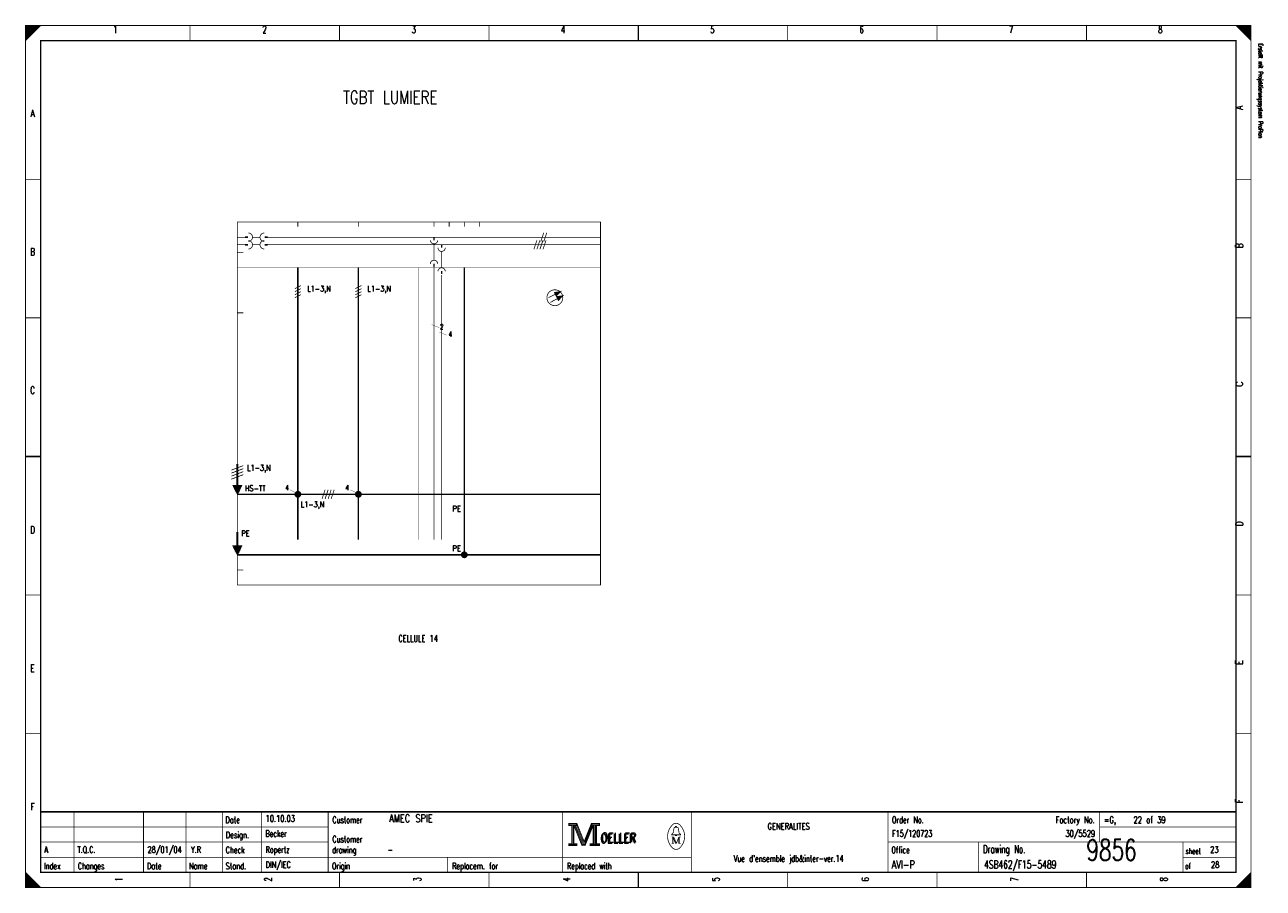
# Model space of a CAD drawing. Extents: x 0 to 409, y 0 to 285.
import ezdxf
from ezdxf.enums import TextEntityAlignment as Align

# ---------------------------------------------------------------- set-up
doc = ezdxf.new("R2010")
doc.units = 0
doc.header["$MEASUREMENT"] = 0
doc.linetypes.add('GESTRICHELT', pattern=[3.75, 3, -0.75])
doc.linetypes.add('STRICH-PUNKT', pattern=[4.7, 3, -0.75, 0.2, -0.75])
doc.layers.get('0').update_dxf_attribs({"color": 9, "linetype": 'CONTINUOUS'})
doc.styles.get("Standard").update_dxf_attribs({"font": 'TXT', "bigfont": 'TXT'})

msp = doc.modelspace()

# ---------------------------------------------------------------- linework, layer by layer
at = {"color": 0, "flags": 128}
for points, const_width in [([(0, 142.5), (0, 285), (405, 285), (405, 0), (0, 0), (0, 142.5)], 0.25), ([(0, 285), (5, 285), (0, 280), (0, 285)], 0.25), ([(0.25, 285), (0.25, 280.25), (0.5, 280.5), (0.5, 285), (0.75, 285), (0.75, 280.75), (1, 281), (1, 285), (1.25, 285), (1.25, 281.25), (1.5, 281.5), (1.5, 285), (1.75, 285), (1.75, 281.75), (2, 282)], 0.25), ([(2, 282), (2, 285), (2.25, 285), (2.25, 282.25), (2.5, 282.5), (2.5, 285), (2.75, 285), (2.75, 282.75), (3, 283), (3, 285), (3.25, 285), (3.25, 283.25), (3.5, 283.5), (3.5, 285), (3.75, 285)], 0.25), ([(3.75, 285), (3.75, 283.75), (4, 284), (4, 285), (4.25, 285), (4.25, 284.25), (4.5, 284.5), (4.5, 285), (4.75, 285), (4.75, 284.75)], 0.25), ([(400, 285), (405, 280), (404.75, 280.25), (404.75, 285), (404.5, 285), (404.5, 280.5), (404.25, 280.75), (404.25, 285), (404, 285), (404, 281), (403.75, 281.25), (403.75, 285), (403.5, 285), (403.5, 281.5), (403.25, 281.75)], 0.25), ([(401.5, 283.5), (401.5, 285), (401.25, 285), (401.25, 283.75), (401, 284), (401, 285), (400.75, 285), (400.75, 284.25), (400.5, 284.5), (400.5, 285), (400.25, 285), (400.25, 284.75)], 0.25), ([(403.25, 281.75), (403.25, 285), (403, 285), (403, 282), (402.75, 282.25), (402.75, 285), (402.5, 285), (402.5, 282.5), (402.25, 282.75), (402.25, 285), (402, 285), (402, 283), (401.75, 283.25), (401.75, 285), (401.5, 285)], 0.25), ([(175.088, 196.725), (174.938, 196.65), (175.013, 196.488)], 0.5), ([(176.588, 196.875), (175.013, 196.488), (175.413, 195.7), (176.588, 196.875)], 0.5), ([(175.788, 195.325), (175.638, 195.25), (175.713, 195.088)], 0.5), ([(177.288, 195.488), (175.713, 195.088), (176.113, 194.3), (177.288, 195.488)], 0.5), ([(70, 130), (68.5, 133), (71.5, 133), (70, 130)], 0.25), ([(68.8, 132.7), (71.2, 132.7), (71, 132.4), (68.9, 132.4), (69.1, 132), (70.9, 132), (70.7, 131.6), (69.3, 131.6), (69.5, 131.3), (70.6, 131.3), (70.4, 131), (69.6, 131), (69.8, 130.7), (70.3, 130.7), (70.1, 130.4)], 0.5), ([(70, 110), (68.5, 113), (71.5, 113), (70, 110)], 0.25), ([(68.8, 112.7), (71.2, 112.7), (71, 112.4), (68.9, 112.4), (69.1, 112), (70.9, 112), (70.7, 111.6), (69.3, 111.6), (69.5, 111.3), (70.6, 111.3), (70.4, 111), (69.6, 111), (69.8, 110.7), (70.3, 110.7), (70.1, 110.4)], 0.5), ([(179.5, 21.2), (179.5, 20.5), (180.5, 20.5), (180.5, 14.5), (179.5, 14.5), (179.5, 13.8), (182.2, 13.8), (182.2, 14.5), (181.2, 14.5), (181.2, 20.5), (182.2, 20.5), (182.2, 21.2), (179.5, 21.2)], 0.25), ([(180.7, 20.7), (180.7, 14.3), (181, 14.3), (181, 20.7)], 0.25), ([(181.2, 20.5), (183.9, 13.8), (184.9, 13.8), (187.6, 20.5)], 0.25), ([(181.8, 20.5), (184.2, 14.6), (184.6, 14.6)], 0.25), ([(182.2, 21.2), (184.6, 15.2), (187, 21.2)], 0.25), ([(182.2, 20.5), (184.4, 14.9), (184.7, 14.9)], 0.25), ([(184.6, 14.2), (184.9, 14.2), (187.4, 20.5)], 0.25), ([(184.6, 14.6), (184.8, 14.6), (187.2, 20.5)], 0.25), ([(187.6, 20.5), (187.6, 14.5), (186.6, 14.5), (186.6, 13.8), (187.1, 13.8)], 0.25), ([(187, 21.2), (187, 20.5), (188, 20.5), (188, 14.5), (187, 14.5), (187, 13.8), (189.7, 13.8), (189.7, 14.5), (188.7, 14.5), (188.7, 20.5), (189.7, 20.5), (189.7, 21.2), (187, 21.2)], 0.25), ([(187.8, 20.7), (187.8, 14.3), (188.3, 14.3), (188.3, 20.7), (188.5, 20.7), (188.5, 14.3)], 0.25), ([(214.8, 17.4), (213.5, 17.4), (213.5, 17.6), (214, 18), (214.3, 19.6)], 0.25), ([(213.9, 16.7), (213.9, 14.6), (213.5, 14.6)], 0.25), ([(213.9, 16.7), (214.8, 14.6), (215.1, 14.6)], 0.25), ([(214.8, 19.9), (214.8, 20.2), (215.2, 20.2), (215.2, 19.9)], 0.25), ([(215.2, 17.4), (216.5, 17.4), (216.5, 17.6), (216, 18), (215.7, 19.6)], 0.25), ([(0, 5), (0, 0), (5, 0), (0, 5), (0.25, 4.75), (0.25, 0), (0.5, 0), (0.5, 4.5), (0.75, 4.25), (0.75, 0), (1, 0), (1, 4), (1.25, 3.75), (1.25, 0), (1.5, 0)], 0.25), ([(404.75, 4.75), (404.75, 0), (404.5, 0), (404.5, 4.5), (404.25, 4.25), (404.25, 0), (404, 0), (404, 4), (403.75, 3.75), (403.75, 0), (403.5, 0), (403.5, 3.5), (403.25, 3.25), (403.25, 0), (403, 0)], 0.25), ([(1.5, 0), (1.5, 3.5), (1.75, 3.25), (1.75, 0), (2, 0), (2, 3), (2.25, 2.75), (2.25, 0), (2.5, 0), (2.5, 2.5), (2.75, 2.25), (2.75, 0), (3, 0), (3, 2), (3.25, 1.75)], 0.25), ([(3.25, 1.75), (3.25, 0), (3.5, 0), (3.5, 1.5), (3.75, 1.25), (3.75, 0), (4, 0), (4, 1), (4.25, 0.75), (4.25, 0), (4.5, 0), (4.5, 0.5), (4.75, 0.25)], 0.25), ([(401.25, 1.25), (401.25, 0), (401, 0), (401, 1), (400.75, 0.75), (400.75, 0), (400.5, 0), (400.5, 0.5), (400.25, 0.25), (400.25, 0)], 0.25), ([(403, 0), (403, 3), (402.75, 2.75), (402.75, 0), (402.5, 0), (402.5, 2.5), (402.25, 2.25), (402.25, 0), (402, 0), (402, 2), (401.75, 1.75), (401.75, 0), (401.5, 0), (401.5, 1.5), (401.25, 1.25)], 0.25)]:
    msp.add_lwpolyline(points, dxfattribs=dict(at, const_width=const_width))
for points, const_width in [([(0, 285), (405, 285), (405, 0), (0, 0)], 0.25), ([(5, 280), (400, 280), (400, 5), (5, 5)], 0.5), ([(5, 280), (400, 280), (400, 5), (5, 5)], 0.25), ([(70, 220), (190, 220), (190, 100), (70, 100)], 0.25), ([(179.7, 21), (182, 21), (182, 20.7), (179.7, 20.7)], 0.25), ([(187.2, 21), (189.5, 21), (189.5, 20.7), (187.2, 20.7)], 0.25), ([(214.8, 17.4), (215.2, 17.4), (215.2, 17.1), (214.8, 17.1)], 0.25), ([(179.7, 14.3), (182, 14.3), (182, 14), (179.7, 14)], 0.25), ([(186.8, 14.3), (189.5, 14.3), (189.5, 14), (186.8, 14)], 0.25)]:
    msp.add_lwpolyline(points, close=True, dxfattribs=dict(at, const_width=const_width))
at = {"color": 0}
for points, const_width in [([(54.375, 285), (54.375, 280)], 0.25), ([(103.75, 285), (103.75, 280)], 0.25), ([(153.125, 285), (153.125, 280)], 0.25), ([(202.5, 280), (202.5, 285)], 0.5), ([(202.5, 285), (202.5, 280)], 0.25), ([(251.875, 285), (251.875, 280)], 0.25), ([(301.25, 285), (301.25, 280)], 0.25), ([(350.625, 285), (350.625, 280)], 0.25), ([(0, 234.167), (5, 234.167)], 0.25), ([(405, 234.167), (400, 234.167)], 0.25), ([(90, 220), (90, 218.5)], 0.25), ([(110, 220), (110, 218.5)], 0.25), ([(135, 220), (135, 218.5)], 0.25), ([(140, 220), (140, 218.5)], 0.25), ([(145, 220), (145, 218.5)], 0.25), ([(150, 220), (150, 218.5)], 0.25), ([(72.5, 215), (70, 215)], 0.25), ([(70, 215), (72, 215)], 0.25), ([(72.5, 215), (73.5, 215)], 0.5), ([(77.5, 215), (75, 215)], 0.25), ([(80, 215), (79, 215)], 0.5), ([(80, 215), (110, 215)], 0.25), ([(110, 215), (130, 215)], 0.25), ([(130, 215), (150, 215)], 0.25), ([(135, 215), (135, 214)], 0.5), ([(135, 207.4), (135, 212.8)], 0.25), ([(150, 215), (170, 215)], 0.25), ([(169, 214), (168, 211)], 0.25), ([(170, 214), (169, 211)], 0.25), ([(170, 215), (190, 215)], 0.25), ([(171, 214), (170, 211)], 0.25), ([(171.25, 216.5), (170.25, 213.5)], 0.25), ([(172, 214), (171, 211)], 0.25), ([(172.25, 216.5), (171.25, 213.5)], 0.25), ([(72.5, 212.5), (70, 212.5)], 0.25), ([(70, 210), (72, 210)], 0.25), ([(72.5, 212.5), (73.5, 212.5)], 0.5), ([(77.5, 212.5), (75, 212.5)], 0.25), ([(80, 212.5), (79, 212.5)], 0.5), ([(80, 212.5), (110, 212.5)], 0.25), ([(110, 212.5), (130, 212.5)], 0.25), ([(130, 212.5), (150, 212.5)], 0.25), ([(137.5, 212.5), (137.5, 211.5)], 0.5), ([(137.5, 204.9), (137.5, 210.3)], 0.25), ([(150, 212.5), (170, 212.5)], 0.25), ([(170, 212.5), (190, 212.5)], 0.25), ([(90, 205), (90, 115)], 0.5), ([(110, 205), (110, 115)], 0.5), ([(135, 205.3), (135, 206.3)], 0.5), ([(135, 205.6), (135, 115)], 0.25), ([(137.5, 202.8), (137.5, 203.8)], 0.5), ([(137.5, 202.5), (137.5, 115)], 0.25), ([(91, 199), (89, 198)], 0.25), ([(91, 198), (89, 197)], 0.25), ([(91, 197), (89, 196)], 0.25), ([(111, 199), (109, 198)], 0.25), ([(111, 198), (109, 197)], 0.25), ([(111, 197), (109, 196)], 0.25), ([(172.825, 195), (176.6, 196.888)], 0.25), ([(175.013, 196.675), (176.588, 196.875)], 0.5), ([(175.175, 196.325), (176.588, 196.875)], 0.5), ([(176.588, 196.875), (175.325, 195.863)], 0.5), ([(176.588, 196.875), (175.413, 196.088)], 0.5), ([(91, 196), (89, 195)], 0.25), ([(111, 196), (109, 195)], 0.25), ([(173.45, 193.463), (177.3, 195.488)], 0.25), ([(175.713, 195.275), (177.288, 195.488)], 0.5), ([(175.875, 194.925), (177.288, 195.488)], 0.5), ([(177.288, 195.488), (176.025, 194.463)], 0.5), ([(177.288, 195.488), (176.113, 194.688)], 0.5), ([(0, 188.334), (5, 188.334)], 0.25), ([(70, 190), (72, 190)], 0.25), ([(405, 188.334), (400, 188.334)], 0.25), ([(134.2, 186.1), (136.7, 185.1)], 0.1), ([(136.7, 183.6), (139.2, 182.6)], 0.1), ([(5, 142.5), (0, 142.5)], 0.5), ([(0, 142.5), (5, 142.5)], 0.25), ([(68, 138), (72, 139.5)], 0.25), ([(69.9, 140), (69.9, 132.9)], 0.5), ([(70.1, 132.9), (70.1, 140)], 0.5), ([(70, 140), (70, 130)], 0.25), ([(400, 142.5), (405, 142.5)], 0.5), ([(405, 142.5), (400, 142.5)], 0.25), ([(68, 137), (72, 138.5)], 0.25), ([(68, 136), (72, 137.5)], 0.25), ([(68, 135), (72, 136.5)], 0.25), ([(87.325, 131.5), (89.325, 130.5)], 0.1), ([(99, 131.5), (98, 128.5)], 0.25), ([(100, 131.5), (99, 128.5)], 0.25), ([(101, 131.5), (100, 128.5)], 0.25), ([(102, 131.5), (101, 128.5)], 0.25), ([(107.325, 131.5), (109.325, 130.5)], 0.1), ([(70, 130), (110, 130)], 0.5), ([(70, 130), (72, 130)], 0.25), ([(110, 130), (130, 130)], 0.5), ([(130, 130), (150, 130)], 0.5), ([(150, 130), (170, 130)], 0.5), ([(170, 130), (190, 130)], 0.5), ([(69.9, 117.5), (69.9, 113)], 0.5), ([(70, 117.5), (70, 113)], 0.5), ([(70.1, 117.5), (70.1, 113)], 0.5), ([(70, 110), (72, 110)], 0.25), ([(70, 105), (72, 105)], 0.25), ([(0, 96.667), (5, 96.667)], 0.25), ([(405, 96.667), (400, 96.667)], 0.25), ([(0, 50.834), (5, 50.834)], 0.25), ([(405, 50.834), (400, 50.834)], 0.25), ([(400, 25), (5, 25)], 0.5), ([(16, 5), (16, 25)], 0.25), ([(39, 5), (39, 25)], 0.25), ([(53, 5), (53, 25)], 0.25), ([(65, 25), (65, 5)], 0.25), ([(78, 25), (78, 5)], 0.25), ([(100, 25), (100, 5)], 0.25), ([(177.5, 25), (177.5, 5)], 0.25), ([(220, 25), (220, 5)], 0.25), ([(285, 25), (285, 5)], 0.25), ([(355, 25), (355, 15)], 0.25), ([(181.5, 20.5), (184, 14.2)], 0.25), ([(184.7, 14.9), (187, 20.6)], 0.25), ([(5, 20), (100, 20)], 0.25), ([(213.5, 16.7), (214.2, 16.7)], 0.25), ([(214.2, 16.7), (215.1, 14.6)], 0.25), ([(214.6, 19.9), (215.5, 19.9)], 0.25), ([(215.1, 14.6), (215.9, 16.7)], 0.25), ([(215.9, 14.6), (215.9, 16.7)], 0.25), ([(215.9, 16.7), (216.5, 16.7)], 0.25), ([(216.1, 16.7), (216.1, 14.6)], 0.25), ([(355, 20), (400, 20)], 0.25), ([(5, 15), (100, 15)], 0.25), ([(184, 14.2), (184.6, 14.2)], 0.25), ([(213.9, 14.6), (214.3, 14.6)], 0.25), ([(216.5, 14.6), (215.7, 14.6)], 0.25), ([(285, 15), (400, 15)], 0.25), ([(315, 15), (315, 5)], 0.25), ([(382.5, 15), (382.5, 5)], 0.25), ([(5, 10), (220, 10)], 0.25), ([(139.5, 10), (139.5, 5)], 0.25), ([(382.5, 10), (400, 10)], 0.25), ([(54.375, 0), (54.375, 5)], 0.25), ([(103.75, 0), (103.75, 5)], 0.25), ([(153.125, 0), (153.125, 5)], 0.25), ([(202.5, 5), (202.5, 0)], 0.5), ([(202.5, 0), (202.5, 5)], 0.25), ([(251.875, 0), (251.875, 5)], 0.25), ([(301.25, 0), (301.25, 5)], 0.25), ([(350.625, 0), (350.625, 5)], 0.25), ([(405, 5), (400, 0)], 0.25), ([(4.75, 0), (4.75, 0.25)], 0.25)]:
    msp.add_lwpolyline(points, dxfattribs=dict(at, const_width=const_width))
at = {"color": 0, "const_width": 0.25, "flags": 128}
for points in [[(73.6, 213.6, 1), (73.6, 216.4, 1)], [(73.6, 211.1, 1), (73.6, 213.9, 1)], [(78.9, 216.4, 1), (78.9, 213.6, 1)], [(78.9, 213.9, 1), (78.9, 211.1, 1)], [(133.8, 214, 1), (136.2, 214, 1)], [(136.3, 211.5, 1), (138.7, 211.5, 1)], [(136.2, 206.2, 1), (133.8, 206.2, 1)], [(138.7, 203.7, 1), (136.3, 203.7, 1)], [(213.499601, 20.388348, 0.373815), (213.488, 13.425, 0.373815)], [(216.493359, 20.403602, 0.530775), (213.513, 20.413, 0.530775)], [(216.498075, 13.401685, 0.378582), (216.463, 20.438, 0.378582)], [(214.6, 19.9, 0.414214), (214.3, 19.6, 0.414214)], [(215.7, 19.6, 0.414214), (215.4, 19.9, 0.414214)], [(213.502705, 13.401803, 0.532213), (216.488, 13.388, 0.532213)]]:
    msp.add_lwpolyline(points, format="xyb", dxfattribs=at)
at = {"color": 0, "linetype": 'GESTRICHELT', "const_width": 0.1}
for points in [[(70, 205), (170, 205)], [(130, 205), (130, 115)], [(170, 205), (190, 205)], [(70, 115), (170, 115)], [(170, 115), (190, 115)]]:
    msp.add_lwpolyline(points, dxfattribs=at)
at = {"color": 0, "linetype": 'STRICH-PUNKT', "const_width": 0.5}
for points in [[(145, 205), (145, 110)], [(70, 110), (110, 110)], [(110, 110), (130, 110)], [(130, 110), (150, 110)], [(150, 110), (170, 110)], [(170, 110), (190, 110)]]:
    msp.add_lwpolyline(points, dxfattribs=at)
at = {"color": 0, "const_width": 0.25, "flags": 128}
for points in [[(177.55, 195, 1), (172.3, 195, 1)], [(91, 130, 1), (89, 130, 1)], [(111, 130, 1), (109, 130, 1)], [(90.75, 130, 1), (89.25, 130, 1)], [(90.5, 130, 1), (89.5, 130, 1)], [(90.25, 130, 1), (89.75, 130, 1)], [(110.75, 130, 1), (109.25, 130, 1)], [(110.5, 130, 1), (109.5, 130, 1)], [(110.25, 130, 1), (109.75, 130, 1)], [(146, 110, 1), (144, 110, 1)], [(145.75, 110, 1), (144.25, 110, 1)], [(145.5, 110, 1), (144.5, 110, 1)], [(145.25, 110, 1), (144.75, 110, 1)]]:
    msp.add_lwpolyline(points, format="xyb", close=True, dxfattribs=at)

# ---------------------------------------------------------------- texts
at = {"color": 0}
for s, height, width, p in [('1', 2.38125, 0.672, (29.654421, 284.858032)), ('2', 2.38125, 0.672, (78.988169, 284.858032)), ('3', 2.38125, 0.672, (128.321918, 284.858032)), ('4', 2.38125, 0.672, (177.655666, 284.858032)), ('5', 2.38125, 0.672, (226.989415, 284.858032)), ('6', 2.38125, 0.672, (276.323163, 284.858032)), ('7', 2.38125, 0.672, (325.656912, 284.858032)), ('8', 2.38125, 0.672, (374.99066, 284.858032)), ('A', 2.38125, 0.76, (2.325654, 257.174346)), ('B', 2.38125, 0.76, (2.325654, 211.389788)), ('2', 1.666875, 0.672, (137.549813, 186.261519)), ('4', 1.666875, 0.672, (140.389166, 183.777086)), ('C', 2.38125, 0.76, (2.325654, 165.60523)), ('4', 1.666875, 0.672, (86.441469, 133.023661)), ('4', 1.666875, 0.672, (106.316936, 133.023661)), ('D', 2.38125, 0.76, (2.325654, 119.465753)), ('CELLULE 14', 2.143125, 0.736, (129.741594, 83.405978)), ('E', 2.38125, 0.76, (2.325654, 73.681196)), ('F', 2.38125, 0.76, (2.325654, 27.896638)), ('GENERALITES', 2.143125, 0.76, (252.188667, 21.295143)), ("Vue d'ensemble jdb&inter-ver.14", 2.143125, 0.628387, (252.188667, 10.647572))]:
    msp.add_text(s, height=height, dxfattribs=dict(at, width=width)).set_placement(p, align=Align.TOP_CENTER)
at = {"color": 0, "width": 0.622634}
msp.add_text('Erstellt mit Projektierungssystem ProPlan', height=1.42875, rotation=270, dxfattribs=at).set_placement((407.023879, 279.056912), align=Align.BOTTOM_LEFT)
at = {"color": 0}
for s, height, width, p in [('TGBT LUMIERE', 4.28625, 0.754667, (104.930978, 263.420922)), ('L1-3,N', 1.905, 0.709333, (93.090878, 198.967621)), ('L1-3,N', 1.905, 0.709333, (112.966345, 198.967621)), ('L1-3,N', 1.905, 0.709333, (73.215411, 139.696139)), ('HS-TT', 1.905, 0.7472, (72.517995, 132.952677)), ('L1-3,N', 1.905, 0.709333, (90.961364, 127.628892)), ('PE', 1.905, 0.76, (71.304172, 118.046077)), ('Date', 2.143125, 0.64, (66.054919, 23.424658)), ('Customer', 2.143125, 0.62, (101.403082, 23.424658)), ('Order No.', 2.143125, 0.656889, (286.328331, 23.424658)), ('=G,    22 of 39', 2.143125, 0.681067, (356.408873, 23.424658)), ('Design.', 2.143125, 0.636571, (66.191563, 18.455791)), ('Customer', 2.143125, 0.62, (101.403082, 17.036115)), ('OELLER', 3.095625, 0.76, (189.964259, 17.745953)), ('OELLER', 3.095625, 0.76, (189.964259, 17.745953)), ('OELLER', 3.095625, 0.76, (190.319178, 18.100872)), ('Check', 2.143125, 0.632, (66.11703, 13.486924)), ('drawing', 2.143125, 0.6, (101.328549, 13.486924)), ('Office', 2.143125, 0.626667, (286.154421, 13.486924)), ('Drawing No.', 2.619375, 0.646545, (316.427242, 13.983811)), ('sheet', 1.905, 0.6, (383.377397, 12.990037)), ('Index', 2.143125, 0.632, (6.086021, 8.163138)), ('Changes', 2.143125, 0.622857, (17.262422, 8.163138)), ('Stand.', 2.143125, 0.642667, (66.11703, 8.163138)), ('Origin', 2.143125, 0.626667, (101.266438, 8.163138)), ('Replacem. for', 2.143125, 0.627077, (140.973007, 8.163138)), ('Replaced with', 2.143125, 0.619692, (178.949346, 8.163138)), ('of', 1.905, 0.6, (383.228331, 8.021171)), ('Date', 2.143125, 0.64, (40.145828, 8.163138)), ('Name', 2.143125, 0.64, (54.03736, 8.163138))]:
    msp.add_text(s, height=height, dxfattribs=dict(at, width=width)).set_placement(p, align=Align.TOP_LEFT)
at = {"color": 0, "width": 0.76}
for s, p in [('A', (399.909527, 257.174346)), ('B', (399.909527, 211.389788)), ('C', (399.921949, 165.60523)), ('D', (399.921949, 119.465753)), ('E', (399.909527, 73.681196)), ('F', (399.909527, 27.896638))]:
    msp.add_text(s, height=2.38125, rotation=90, dxfattribs=at).set_placement(p, align=Align.TOP_LEFT)
at = {"color": 0}
for s, height, width, p in [('PE', 1.905, 0.76, (143.849626, 126.209215)), ('PE', 1.905, 0.76, (143.849626, 113.07721)), ('Factory No.', 2.143125, 0.646545, (353.349471, 23.424658))]:
    msp.add_text(s, height=height, dxfattribs=dict(at, width=width)).set_placement(p, align=Align.TOP_RIGHT)
for s, height, width, p in [('10.10.03', 2.143125, 0.678, (79.33599, 21.082192)), ('AMEC SPIE', 2.619375, 0.752889, (120.157005, 20.769863)), ('Becker', 2.143125, 0.626667, (79.273879, 16.113325)), ('F15/120723', 2.143125, 0.6832, (286.390442, 16.113325)), ('A', 2.143125, 0.76, (6.212017, 10.789539)), ('T.Q.C.', 2.143125, 0.728, (17.163045, 10.789539)), ('28/01/04', 2.143125, 0.678, (40.294894, 10.789539)), ('Y.R', 2.143125, 0.738667, (54.665567, 10.789539)), ('Ropertz', 2.143125, 0.622857, (79.323568, 10.789539)), ('-', 2.143125, 0.696, (119.651245, 10.789539)), ('9856', 7, 0.6928, (350.581462, 6.783637)), ('23', 2.143125, 0.672, (391.501494, 10.789539)), ('DIN/IEC', 2.143125, 0.750857, (79.348412, 5.820672)), ('AVI-P', 2.619375, 0.7472, (286.241376, 5.508344)), ('4SB462/F15-5489', 2.619375, 0.6928, (316.787484, 5.508344)), ('28', 2.143125, 0.672, (391.771233, 5.820672))]:
    msp.add_text(s, height=height, dxfattribs=dict(at, width=width)).set_placement(p, align=Align.BOTTOM_LEFT)
at = {"color": 0, "width": 0.675429}
msp.add_text('30/5529', height=2.143125, dxfattribs=at).set_placement((353.464819, 16.113325), align=Align.BOTTOM_RIGHT)
at = {"color": 0, "width": 0.672}
for s, p in [('1', (29.654421, 2.697385)), ('2', (78.988169, 2.697385)), ('3', (128.321918, 2.697385)), ('4', (177.655666, 2.697385)), ('5', (226.989415, 2.697385)), ('6', (276.323163, 2.697385)), ('7', (325.656912, 2.697385)), ('8', (374.99066, 2.697385))]:
    msp.add_text(s, height=2.38125, rotation=90, dxfattribs=at).set_placement(p, align=Align.TOP_CENTER)

doc.saveas('drawing.dxf')
